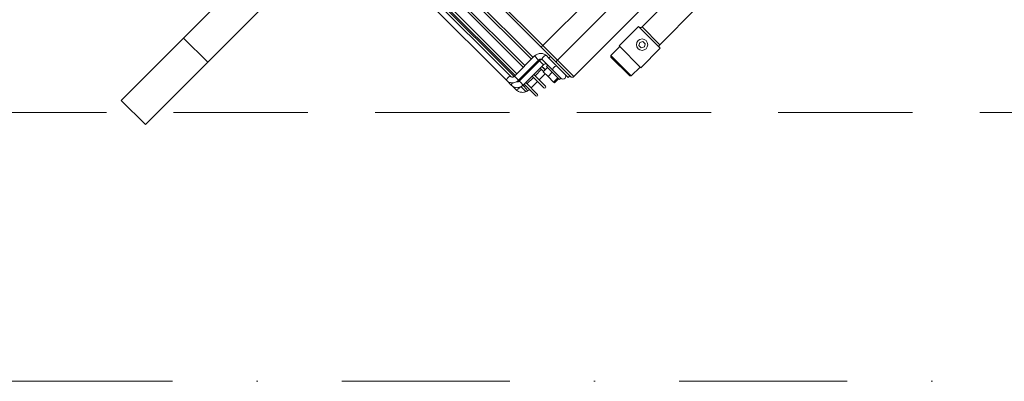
# Model space of a CAD drawing. Header units: millimetres. Extents: x -96593 to 66336, y -23969 to 7139.
# Tile 222 of 256: x -75856 to -75782, y -5453 to -5426. Entities that reach past the tile are written whole.
import ezdxf

# ---------------------------------------------------------------- set-up
doc = ezdxf.new("R2010")
doc.units = ezdxf.units.MM
doc.linetypes.add('DASHDOT', pattern=[1, 0.5, -0.25, 0, -0.25])
doc.linetypes.add('DASHED', pattern=[0.75, 0.5, -0.25])
for name, color, linetype, lineweight in [('mm_punktwstawienia', 1, 'Continuous', 50), ('PG_OSIE', 1, 'DASHDOT', 18), ('PG_PODCIĄGI', 1, 'DASHED', 18)]:
    doc.layers.add(name, color=color, linetype=linetype, lineweight=lineweight)

# ---------------------------------------------------------------- blocks, each defined once
blk = doc.blocks.new('W_Gorny')
at = {"color": 7, "linetype": 'Continuous', "lineweight": 13}
for p, q in [((143.801, 251.724), (146.801, 251.724)), ((143.801, 244.007), (143.801, 251.724)), ((146.801, 244.007), (146.801, 251.724)), ((146.801, 244.007), (143.801, 244.007)), ((143.801, 230.641), (143.801, 244.007)), ((146.801, 230.641), (146.801, 244.007)), ((122.878, 226.124), (122.351, 226.124)), ((122.351, 225.924), (122.841, 225.924)), ((122.852, 225.874), (122.852, 223.374)), ((123.209, 225.874), (122.852, 225.874)), ((123.446, 226.614), (123.017, 226.614)), ((123.352, 225.874), (123.209, 225.874)), ((123.351, 225.924), (123.457, 225.924)), ((123.352, 223.374), (123.352, 225.874)), ((123.453, 225.874), (123.453, 223.374)), ((123.453, 225.874), (123.953, 225.874)), ((124.155, 226.624), (123.553, 226.624)), ((123.949, 225.924), (136.933, 225.924)), ((123.953, 223.374), (123.953, 225.874)), ((134.088, 226.624), (124.155, 226.624)), ((124.155, 226.124), (124.886, 226.124)), ((136.965, 226.124), (124.886, 226.124)), ((122.852, 225.774), (121.401, 225.774)), ((121.401, 225.574), (122.852, 225.574)), ((122.201, 225.574), (122.201, 224.774)), ((122.701, 224.774), (122.701, 225.574)), ((123.453, 225.774), (123.352, 225.774)), ((123.352, 225.574), (123.453, 225.574)), ((136.928, 225.774), (123.953, 225.774)), ((123.953, 225.574), (136.932, 225.574)), ((122.852, 224.774), (121.401, 224.774)), ((121.401, 224.574), (122.852, 224.574)), ((122.201, 224.574), (122.201, 223.814)), ((122.701, 223.774), (122.701, 224.574)), ((123.453, 224.774), (123.352, 224.774)), ((123.352, 224.574), (123.453, 224.574)), ((136.932, 224.774), (123.953, 224.774)), ((123.953, 224.574), (136.932, 224.574)), ((121.061, 223.814), (121.061, 223.284)), ((121.061, 223.814), (121.159, 223.814)), ((121.159, 223.814), (121.159, 223.284)), ((121.159, 223.814), (121.852, 223.814)), ((121.852, 223.814), (121.852, 223.284)), ((121.852, 223.814), (122.448, 223.814)), ((122.448, 223.814), (122.448, 223.284)), ((122.852, 223.774), (122.448, 223.774)), ((122.448, 223.574), (122.852, 223.574)), ((122.448, 223.564), (122.701, 223.564)), ((122.701, 223.564), (122.701, 223.574)), ((123.209, 223.374), (122.852, 223.374)), ((123.352, 223.374), (123.209, 223.374)), ((123.453, 223.774), (123.352, 223.774)), ((123.352, 223.574), (123.453, 223.574)), ((123.453, 223.374), (123.953, 223.374)), ((136.932, 223.774), (123.953, 223.774)), ((123.953, 223.574), (136.932, 223.574)), ((120.454, 222.424), (122.211, 222.424)), ((120.554, 222.624), (120.554, 222.424)), ((121.754, 222.624), (120.554, 222.624)), ((121.341, 223.124), (120.941, 223.124)), ((120.954, 223.284), (120.954, 223.124)), ((121.667, 223.284), (120.954, 223.284)), ((121.667, 223.124), (121.341, 223.124)), ((122.554, 223.284), (121.667, 223.284)), ((122.405, 223.124), (121.667, 223.124)), ((122.935, 222.624), (121.754, 222.624)), ((122.211, 222.424), (124.25, 222.424)), ((123.252, 223.124), (122.405, 223.124)), ((122.554, 223.124), (122.554, 223.284)), ((122.935, 222.624), (123.252, 222.624)), ((122.954, 222.424), (122.954, 222.624)), ((124.25, 222.424), (143.801, 222.424)), ((120.254, 222.224), (120.254, 212.138)), ((122.281, 222.224), (120.254, 222.224)), ((122.281, 213.337), (122.281, 222.224)), ((124.08, 222.224), (122.281, 222.224)), ((124.08, 222.224), (124.08, 214.424)), ((143.801, 222.224), (124.08, 222.224)), ((116.831, 218.724), (116.731, 218.624)), ((116.731, 218.624), (116.731, 217.524)), ((119.271, 218.624), (116.731, 218.624)), ((116.831, 218.724), (119.171, 218.724)), ((119.271, 218.624), (119.171, 218.724)), ((119.271, 217.524), (119.271, 218.624)), ((116.651, 217.524), (116.651, 215.124)), ((119.351, 217.524), (116.651, 217.524)), ((119.351, 215.124), (119.351, 217.524)), ((117.857, 216.274), (117.713, 216.024)), ((117.713, 216.024), (117.857, 215.774)), ((118.146, 216.274), (117.857, 216.274)), ((117.857, 215.774), (118.146, 215.774)), ((118.29, 216.024), (118.146, 216.274)), ((118.146, 215.774), (118.29, 216.024)), ((119.351, 215.124), (116.651, 215.124)), ((116.901, 214.924), (116.901, 210.404)), ((119.101, 214.924), (116.901, 214.924)), ((119.101, 210.962), (119.101, 214.924))]:
    blk.add_line(p, q, dxfattribs=at)
at = {"color": 7, "linetype": 'Continuous', "lineweight": 13, "flags": 128}
for points in [[(123.017, 226.614), (122.984, 226.595), (122.957, 226.541), (122.939, 226.46), (122.933, 226.364), (122.939, 226.269), (122.944, 226.239)], [(123.66, 226.402), (123.652, 226.47), (123.629, 226.551), (123.594, 226.605), (123.553, 226.624), (123.553, 226.624)], [(124.155, 226.624), (124.196, 226.605), (124.23, 226.551), (124.254, 226.47), (124.262, 226.374), (124.254, 226.279), (124.23, 226.198), (124.196, 226.143), (124.157, 226.124)], [(121.942, 223.124), (121.983, 223.105), (122.018, 223.051), (122.041, 222.97), (122.049, 222.874), (122.041, 222.779), (122.018, 222.698), (121.983, 222.643), (121.942, 222.624)], [(122.211, 222.424), (122.224, 222.421), (122.237, 222.409), (122.25, 222.391), (122.26, 222.366), (122.269, 222.335), (122.275, 222.301), (122.279, 222.263), (122.281, 222.224)], [(123.252, 223.124), (123.293, 223.105), (123.327, 223.051), (123.351, 222.97), (123.359, 222.874), (123.351, 222.779), (123.327, 222.698), (123.293, 222.643), (123.252, 222.624)]]:
    blk.add_lwpolyline(points, dxfattribs=at)
at = {"color": 7, "linetype": 'Continuous', "lineweight": 13}
blk.add_circle((118.001, 216.024), 0.5, dxfattribs=at)
for centre, radius, start, end in [((122.351, 226.024), 0.1, 90, 270), ((121.401, 225.674), 0.1, 90, 270), ((121.401, 224.674), 0.1, 90, 270), ((120.454, 222.224), 0.2, 90, 180), ((120.941, 222.874), 0.25, 90, 270), ((124.267, 222.238), 0.187, 95.057, 184.29145), ((116.701, 214.924), 0.2, 0, 90), ((119.301, 214.924), 0.2, 90, 180)]:
    blk.add_arc(centre, radius, start, end, dxfattribs=at)
for points, knots in [([(123.017, 226.614), (122.983, 226.613), (122.898, 226.61), (122.762, 226.577), (122.618, 226.512), (122.488, 226.419), (122.378, 226.302), (122.291, 226.165), (122.232, 226.012), (122.204, 225.876), (122.202, 225.793), (122.201, 225.764)], [0, 0, 0, 0, 0.077253, 0.199091, 0.320946, 0.442948, 0.565287, 0.688081, 0.811367, 0.935111, 1, 1, 1, 1]), ([(122.701, 225.764), (122.702, 225.779), (122.704, 225.827), (122.715, 225.884), (122.735, 225.918), (122.739, 225.924)], [0, 0, 0, 0, 0.26008, 0.869474, 1, 1, 1, 1]), ([(123.553, 226.624), (123.521, 226.623), (123.442, 226.62), (123.317, 226.586), (123.187, 226.52), (123.073, 226.428), (122.978, 226.313), (122.907, 226.179), (122.861, 226.031), (122.855, 225.927), (122.852, 225.874)], [0, 0, 0, 0, 0.0855141, 0.2142635, 0.3429291, 0.4719751, 0.6018345, 0.7327117, 0.864602, 1, 1, 1, 1]), ([(123.352, 225.874), (123.352, 225.886), (123.354, 225.927), (123.372, 225.993), (123.414, 226.059), (123.457, 226.098), (123.484, 226.107), (123.492, 226.109)], [0, 0, 0, 0, 0.107845, 0.36208, 0.618474, 0.881138, 1, 1, 1, 1]), ([(124.155, 226.624), (124.123, 226.623), (124.043, 226.62), (123.918, 226.586), (123.788, 226.52), (123.674, 226.428), (123.579, 226.313), (123.508, 226.179), (123.462, 226.031), (123.456, 225.927), (123.453, 225.874)], [0, 0, 0, 0, 0.085514, 0.214263, 0.342929, 0.471975, 0.601835, 0.732712, 0.864602, 1, 1, 1, 1]), ([(123.953, 225.874), (123.953, 225.886), (123.955, 225.927), (123.973, 225.993), (124.015, 226.06), (124.069, 226.104), (124.117, 226.122), (124.145, 226.124), (124.155, 226.124)], [0, 0, 0, 0, 0.083591, 0.280649, 0.479379, 0.682969, 0.898515, 1, 1, 1, 1]), ([(122.852, 223.374), (122.851, 223.362), (122.85, 223.322), (122.831, 223.256), (122.79, 223.189), (122.736, 223.144), (122.688, 223.126), (122.659, 223.125), (122.65, 223.124)], [0, 0, 0, 0, 0.083591, 0.280649, 0.479378, 0.68297, 0.898514, 1, 1, 1, 1]), ([(123.252, 222.624), (123.283, 222.626), (123.363, 222.629), (123.488, 222.663), (123.618, 222.728), (123.732, 222.821), (123.827, 222.936), (123.898, 223.07), (123.944, 223.218), (123.95, 223.322), (123.953, 223.374)], [0, 0, 0, 0, 0.085514, 0.214264, 0.342929, 0.471975, 0.601835, 0.732712, 0.864603, 1, 1, 1, 1]), ([(123.453, 223.374), (123.453, 223.362), (123.451, 223.322), (123.433, 223.256), (123.391, 223.189), (123.337, 223.144), (123.289, 223.126), (123.261, 223.125), (123.252, 223.124)], [0, 0, 0, 0, 0.083591, 0.280649, 0.479378, 0.68297, 0.898516, 1, 1, 1, 1]), ([(123.313, 223.139), (123.321, 223.165), (123.347, 223.241), (123.35, 223.321), (123.352, 223.374)], [0, 0, 0, 0, 0.342735, 1, 1, 1, 1])]:
    blk.add_open_spline(points, degree=3, knots=knots, dxfattribs=at)
blk = doc.blocks.new('A$C2E197AD3')
at = {"layer": 'PG_OSIE', "color": 252, "ltscale": 25}
blk.add_lwpolyline([(696.174, 1707.5), (2976.416, 1707.5)], dxfattribs=at)
at = {"layer": 'PG_PODCIĄGI', "color": 252, "ltscale": 20}
blk.add_lwpolyline([(924.843, 1727.5), (2778.843, 1727.5)], dxfattribs=at)
at = {"color": 252, "lineweight": 13, "xscale": 0.8500000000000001, "yscale": 0.8500000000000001, "zscale": 0.8500000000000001, "rotation": 135.000000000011}
blk.add_blockref('W_Gorny', (1220.471, 1791.465), dxfattribs=at)

msp = doc.modelspace()

# ---------------------------------------------------------------- block references
at = {"layer": 'mm_punktwstawienia', "lineweight": 60}
msp.add_blockref('A$C2E197AD3', (-76828.964, -7160.741), dxfattribs=at)

doc.saveas('drawing.dxf')
